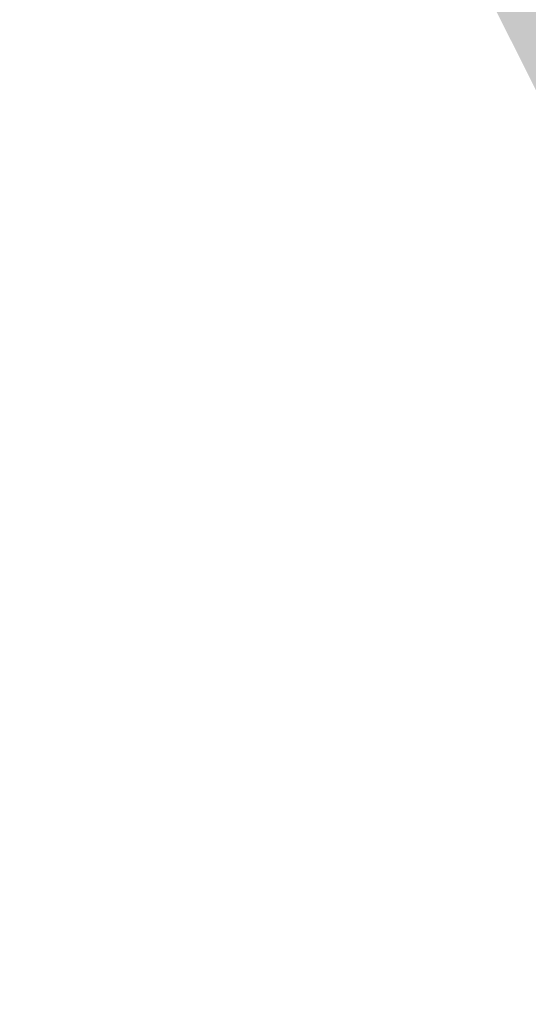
# Model space of a CAD drawing. Extents: x 306008 to 307050, y 9156110 to 9156581.
# Tile 135 of 256: x 306098.49 to 306100.68, y 9156377.4 to 9156381.66. Entities that reach past the tile are written whole.
import ezdxf

# ---------------------------------------------------------------- set-up
doc = ezdxf.new("R2010")
doc.units = 0
doc.layers.add('D32_JLN_PAGAR_HIJAU', color=7, linetype='Continuous')

msp = doc.modelspace()

# ---------------------------------------------------------------- hatches: boundary and pattern name
at = {"layer": 'D32_JLN_PAGAR_HIJAU', "true_color": 0x78aa60}
h = msp.add_hatch(color=7, dxfattribs=at)
h.dxf.hatch_style = 1
h.paths.add_polyline_path([(306112.3694, 9156365.7231), (306112.0702, 9156365.9024), (306111.7919, 9156366.1127), (306108.135, 9156369.1977), (306107.9334, 9156369.3829), (306107.7481, 9156369.5843), (306107.5804, 9156369.8007), (306104.0723, 9156374.743), (306103.9366, 9156374.9505), (306103.8172, 9156375.1677), (306086.0128, 9156410.6861), (306085.9204, 9156410.8873), (306071.8442, 9156444.5052), (306071.8046, 9156444.6044), (306062.1135, 9156470.069), (306062.0506, 9156470.25), (306055.68, 9156490.5088), (306055.6204, 9156490.7239), (306047.8909, 9156522.8704), (306034.623, 9156559.9878), (306034.5096, 9156560.382), (306032.0667, 9156571.4617), (306032.1148, 9156571.3859), (306032.1455, 9156571.3343), (306032.2572, 9156571.1295), (306032.2882, 9156571.0669), (306032.3578, 9156570.9159), (306032.4386, 9156570.7272), (306032.4388, 9156570.7268), (306032.4499, 9156570.7022), (306032.45, 9156570.7019), (306032.5584, 9156570.4725), (306032.6588, 9156570.1892), (306032.7402, 9156569.9169), (306032.7402, 9156569.9166), (306032.7464, 9156569.8971), (306032.7465, 9156569.8965), (306032.7553, 9156569.8714), (306032.7554, 9156569.8711), (306032.9098, 9156569.4467), (306032.9099, 9156569.4465), (306032.9168, 9156569.4281), (306032.917, 9156569.4277), (306032.9241, 9156569.4101), (306032.9242, 9156569.4098), (306033.0864, 9156569.0219), (306033.1597, 9156568.8267), (306034.9979, 9156560.4896), (306035.0938, 9156560.1561), (306048.3707, 9156523.0134), (306056.1065, 9156490.8408), (306056.1569, 9156490.6587), (306062.5276, 9156470.4), (306062.5808, 9156470.2468), (306072.2719, 9156444.7823), (306072.3054, 9156444.6983), (306086.3816, 9156411.0804), (306086.4598, 9156410.9102), (306104.2642, 9156375.3918), (306104.3652, 9156375.208), (306104.4801, 9156375.0324), (306107.9881, 9156370.0901), (306108.13, 9156369.907), (306108.2868, 9156369.7365), (306108.4574, 9156369.5799), (306112.1143, 9156366.4949), (306112.3498, 9156366.3169), (306112.603, 9156366.1652), (306112.871, 9156366.0416), (306120.4746, 9156363.0166), (306120.8557, 9156363.9744), (306120.2898, 9156362.552), (306112.6861, 9156365.577)])

doc.saveas('drawing.dxf')
